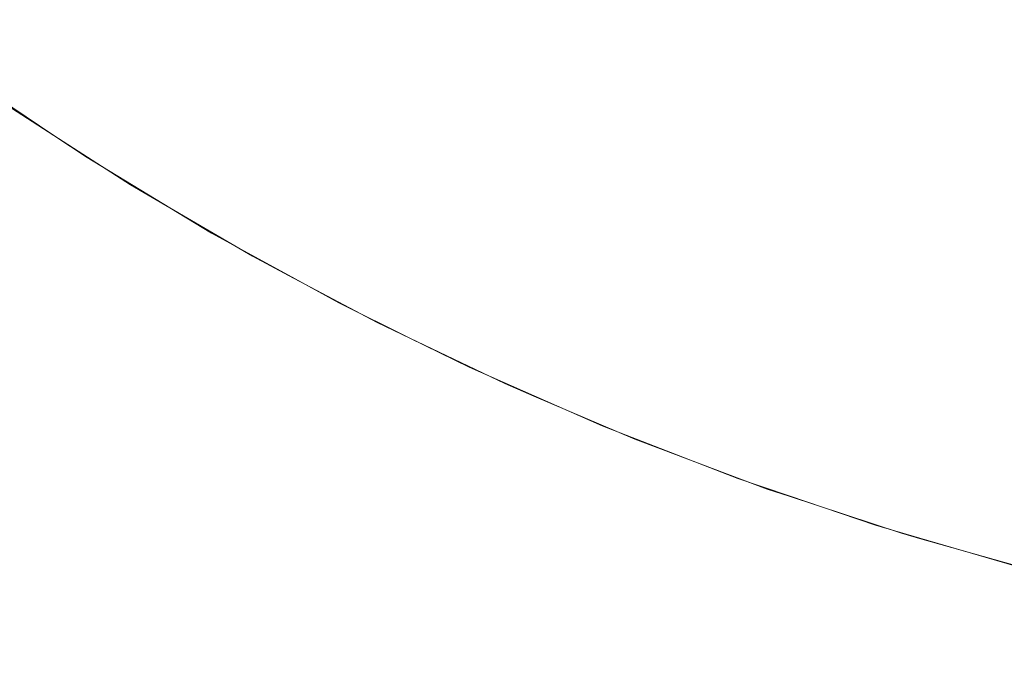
# Model space of a CAD drawing. Header units: centimetres. Extents: x -25.9 to 27.4, y -28.2 to -26.4.
# Tile 68 of 199: x -7.9401 to -7.881, y -27.86 to -27.8204. Entities that reach past the tile are written whole.
import ezdxf

# ---------------------------------------------------------------- set-up
doc = ezdxf.new("R2010")
doc.units = ezdxf.units.CM
doc.header["$LTSCALE"] = 2.54
doc.layers.add('Lucido design-1', color=7, linetype='Continuous')

# ---------------------------------------------------------------- blocks, each defined once
blk = doc.blocks.new('Gruppo-4-1')
at = {"color": 7, "linetype": 'Continuous', "lineweight": 9}
blk.add_3dface([(-25.828561, -26.46, 540.520033), (-25.828561, -28.06, 540.520033), (27.271439, -28.06, 540.520033), (27.271439, -26.46, 540.520033)], dxfattribs=at)
for points, invisible_edges in [([(-7.921518, -27.821005, 540.07121), (-7.928452, -27.816797, 540.07121), (-7.927278, -27.814955, 540.074711), (-7.920425, -27.819113, 540.074711)], 15), ([(-7.912322, -27.820903, 540.078122), (-7.919261, -27.817096, 540.078122), (-7.918025, -27.814956, 540.081437), (-7.911181, -27.818711, 540.081437)], 15), ([(-7.93149, -27.821566, 540.060227), (-7.93844, -27.816922, 540.060227), (-7.937446, -27.815504, 540.063961), (-7.93056, -27.820105, 540.063961)], 15), ([(-7.886948, -27.820416, 540.090744), (-7.89389, -27.817716, 540.090744), (-7.892918, -27.815372, 540.093194), (-7.88608, -27.818031, 540.093194)], 15), ([(-7.90418, -27.822164, 540.081437), (-7.911181, -27.818711, 540.081437), (-7.909977, -27.816398, 540.084649), (-7.903078, -27.819801, 540.084649)], 15), ([(-7.932337, -27.822894, 540.056428), (-7.939343, -27.818213, 540.056428), (-7.93844, -27.816922, 540.060227), (-7.93149, -27.821566, 540.060227)], 15), ([(-7.922536, -27.822769, 540.067624), (-7.929547, -27.818515, 540.067624), (-7.928452, -27.816797, 540.07121), (-7.921518, -27.821005, 540.07121)], 15), ([(-7.913398, -27.822969, 540.074711), (-7.920425, -27.819113, 540.074711), (-7.919261, -27.817096, 540.078122), (-7.912322, -27.820903, 540.078122)], 15), ([(-7.896036, -27.822899, 540.084649), (-7.903078, -27.819801, 540.084649), (-7.901919, -27.817317, 540.087754), (-7.894988, -27.820367, 540.087754)], 15), ([(-7.887929, -27.823112, 540.087754), (-7.894988, -27.820367, 540.087754), (-7.89389, -27.817716, 540.090744), (-7.886948, -27.820416, 540.090744)], 15), ([(-7.933098, -27.824089, 540.05257), (-7.940156, -27.819373, 540.05257), (-7.939343, -27.818213, 540.056428), (-7.932337, -27.822894, 540.056428)], 15), ([(-7.923479, -27.824402, 540.063961), (-7.93056, -27.820105, 540.063961), (-7.929547, -27.818515, 540.067624), (-7.922536, -27.822769, 540.067624)], 15), ([(-7.879895, -27.82281, 540.090744), (-7.886948, -27.820416, 540.090744), (-7.88608, -27.818031, 540.093194), (-7.879132, -27.820389, 540.093194)], 15), ([(-7.914406, -27.824907, 540.07121), (-7.921518, -27.821005, 540.07121), (-7.920425, -27.819113, 540.074711), (-7.913398, -27.822969, 540.074711)], 15), ([(-7.905224, -27.824403, 540.078122), (-7.912322, -27.820903, 540.078122), (-7.911181, -27.818711, 540.081437), (-7.90418, -27.822164, 540.081437)], 15), ([(-7.933772, -27.825148, 540.048662), (-7.940876, -27.820402, 540.048662), (-7.940156, -27.819373, 540.05257), (-7.933098, -27.824089, 540.05257)], 15), ([(-7.924345, -27.825902, 540.060227), (-7.93149, -27.821566, 540.060227), (-7.93056, -27.820105, 540.063961), (-7.923479, -27.824402, 540.063961)], 15), ([(-7.897034, -27.825308, 540.081437), (-7.90418, -27.822164, 540.081437), (-7.903078, -27.819801, 540.084649), (-7.896036, -27.822899, 540.084649)], 15), ([(-7.93436, -27.826071, 540.044708), (-7.941503, -27.821298, 540.044708), (-7.940876, -27.820402, 540.048662), (-7.933772, -27.825148, 540.048662)], 15), ([(-7.906208, -27.826514, 540.074711), (-7.913398, -27.822969, 540.074711), (-7.912322, -27.820903, 540.078122), (-7.905224, -27.824403, 540.078122)], 15), ([(-7.888867, -27.825687, 540.084649), (-7.896036, -27.822899, 540.084649), (-7.894988, -27.820367, 540.087754), (-7.887929, -27.823112, 540.087754)], 15), ([(-7.880758, -27.825546, 540.087754), (-7.887929, -27.823112, 540.087754), (-7.886948, -27.820416, 540.090744), (-7.879895, -27.82281, 540.090744)], 15), ([(-7.93486, -27.826855, 540.040717), (-7.942036, -27.822059, 540.040717), (-7.941503, -27.821298, 540.044708), (-7.93436, -27.826071, 540.044708)], 15), ([(-7.915347, -27.826713, 540.067624), (-7.922536, -27.822769, 540.067624), (-7.921518, -27.821005, 540.07121), (-7.914406, -27.824907, 540.07121)], 15), ([(-7.93527, -27.8275, 540.036694), (-7.942475, -27.822686, 540.036694), (-7.942036, -27.822059, 540.040717), (-7.93486, -27.826855, 540.040717)], 15), ([(-7.925132, -27.827266, 540.056428), (-7.932337, -27.822894, 540.056428), (-7.93149, -27.821566, 540.060227), (-7.924345, -27.825902, 540.060227)], 15), ([(-7.935592, -27.828005, 540.032647), (-7.942819, -27.823176, 540.032647), (-7.942475, -27.822686, 540.036694), (-7.93527, -27.8275, 540.036694)], 15), ([(-7.89798, -27.82759, 540.078122), (-7.905224, -27.824403, 540.078122), (-7.90418, -27.822164, 540.081437), (-7.897034, -27.825308, 540.081437)], 15), ([(-7.935825, -27.828369, 540.028583), (-7.943067, -27.82353, 540.028583), (-7.942819, -27.823176, 540.032647), (-7.935592, -27.828005, 540.032647)], 15), ([(-7.925841, -27.828493, 540.05257), (-7.933098, -27.824089, 540.05257), (-7.932337, -27.822894, 540.056428), (-7.925132, -27.827266, 540.056428)], 15), ([(-7.916218, -27.828386, 540.063961), (-7.923479, -27.824402, 540.063961), (-7.922536, -27.822769, 540.067624), (-7.915347, -27.826713, 540.067624)], 15), ([(-7.907132, -27.828494, 540.07121), (-7.914406, -27.824907, 540.07121), (-7.913398, -27.822969, 540.074711), (-7.906208, -27.826514, 540.074711)], 15), ([(-7.889758, -27.828137, 540.081437), (-7.897034, -27.825308, 540.081437), (-7.896036, -27.822899, 540.084649), (-7.888867, -27.825687, 540.084649)], 15), ([(-7.881582, -27.82816, 540.084649), (-7.888867, -27.825687, 540.084649), (-7.887929, -27.823112, 540.087754), (-7.880758, -27.825546, 540.087754)], 15), ([(-7.938012, -27.827348, 540.020033), (-7.943277, -27.82383, 540.020033), (-7.943276, -27.823829, 540.020578), (-7.936021, -27.828677, 540.020578)], 14), ([(-7.943277, -27.82383, 540.020033), (-7.938012, -27.827348, 540.020033), (-7.940556, -27.825702, 539.820033)], 10), ([(-7.936021, -27.828677, 540.020578), (-7.943276, -27.823829, 540.020578), (-7.943219, -27.823748, 540.024508), (-7.935968, -27.828594, 540.024508)], 15), ([(-7.935968, -27.828594, 540.024508), (-7.943219, -27.823748, 540.024508), (-7.943067, -27.82353, 540.028583), (-7.935825, -27.828369, 540.028583)], 15), ([(-7.926469, -27.82958, 540.048662), (-7.933772, -27.825148, 540.048662), (-7.933098, -27.824089, 540.05257), (-7.925841, -27.828493, 540.05257)], 15), ([(-7.917017, -27.829922, 540.060227), (-7.924345, -27.825902, 540.060227), (-7.923479, -27.824402, 540.063961), (-7.916218, -27.828386, 540.063961)], 15), ([(-7.898871, -27.829743, 540.074711), (-7.906208, -27.826514, 540.074711), (-7.905224, -27.824403, 540.078122), (-7.89798, -27.82759, 540.078122)], 15), ([(-7.907992, -27.83034, 540.067624), (-7.915347, -27.826713, 540.067624), (-7.914406, -27.824907, 540.07121), (-7.907132, -27.828494, 540.07121)], 15), ([(-7.927015, -27.830527, 540.044708), (-7.93436, -27.826071, 540.044708), (-7.933772, -27.825148, 540.048662), (-7.926469, -27.82958, 540.048662)], 15), ([(-7.890603, -27.830459, 540.078122), (-7.89798, -27.82759, 540.078122), (-7.897034, -27.825308, 540.081437), (-7.889758, -27.828137, 540.081437)], 15), ([(-7.874197, -27.830312, 540.084649), (-7.881582, -27.82816, 540.084649), (-7.880758, -27.825546, 540.087754), (-7.873487, -27.827665, 540.087754)], 15), ([(-7.933933, -27.831135, 539.806114), (-7.941102, -27.826508, 539.806114), (-7.940834, -27.826113, 539.810088), (-7.933683, -27.830728, 539.810088)], 15), ([(-7.933683, -27.830728, 539.810088), (-7.940834, -27.826113, 539.810088), (-7.940656, -27.825849, 539.814073), (-7.933516, -27.830457, 539.814073)], 15), ([(-7.933516, -27.830457, 539.814073), (-7.940656, -27.825849, 539.814073), (-7.940567, -27.825718, 539.818061), (-7.933433, -27.830322, 539.818061)], 15), ([(-7.940567, -27.825718, 539.818061), (-7.940556, -27.825702, 539.820033), (-7.938011, -27.827345, 539.820033)], 9), ([(-7.938011, -27.827345, 539.820033), (-7.933423, -27.830306, 539.820033), (-7.933433, -27.830322, 539.818061), (-7.940567, -27.825718, 539.818061)], 14), ([(-7.938012, -27.827348, 540.020033), (-7.938011, -27.827345, 539.820033), (-7.940556, -27.825702, 539.820033)], 9), ([(-7.92748, -27.831332, 540.040717), (-7.93486, -27.826855, 540.040717), (-7.93436, -27.826071, 540.044708), (-7.927015, -27.830527, 540.044708)], 15), ([(-7.917745, -27.831319, 540.056428), (-7.925132, -27.827266, 540.056428), (-7.924345, -27.825902, 540.060227), (-7.917017, -27.829922, 540.060227)], 15), ([(-7.882366, -27.830647, 540.081437), (-7.889758, -27.828137, 540.081437), (-7.888867, -27.825687, 540.084649), (-7.881582, -27.82816, 540.084649)], 15), ([(-7.934267, -27.831677, 539.802157), (-7.941458, -27.827037, 539.802157), (-7.941102, -27.826508, 539.806114), (-7.933933, -27.831135, 539.806114)], 15), ([(-7.908789, -27.832049, 540.063961), (-7.916218, -27.828386, 540.063961), (-7.915347, -27.826713, 540.067624), (-7.907992, -27.83034, 540.067624)], 15), ([(-7.899707, -27.831761, 540.07121), (-7.907132, -27.828494, 540.07121), (-7.906208, -27.826514, 540.074711), (-7.898871, -27.829743, 540.074711)], 15), ([(-7.934685, -27.832356, 539.798223), (-7.941904, -27.827696, 539.798223), (-7.941458, -27.827037, 539.802157), (-7.934267, -27.831677, 539.802157)], 15), ([(-7.938011, -27.827345, 539.820033), (-7.938012, -27.827348, 540.020033), (-7.936021, -27.828678, 540.020033)], 9), ([(-7.936021, -27.828677, 540.020578), (-7.936021, -27.828678, 540.020033), (-7.938012, -27.827348, 540.020033)], 9), ([(-7.933423, -27.830306, 539.820033), (-7.938011, -27.827345, 539.820033), (-7.936021, -27.828678, 540.020033)], 10), ([(-7.927863, -27.831995, 540.036694), (-7.93527, -27.8275, 540.036694), (-7.93486, -27.826855, 540.040717), (-7.92748, -27.831332, 540.040717)], 15), ([(-7.918399, -27.832576, 540.05257), (-7.925841, -27.828493, 540.05257), (-7.925132, -27.827266, 540.056428), (-7.917745, -27.831319, 540.056428)], 15), ([(-7.935186, -27.833169, 539.79432), (-7.942439, -27.828488, 539.79432), (-7.941904, -27.827696, 539.798223), (-7.934685, -27.832356, 539.798223)], 15), ([(-7.928378, -27.832888, 540.028583), (-7.935825, -27.828369, 540.028583), (-7.935592, -27.828005, 540.032647), (-7.928162, -27.832513, 540.032647)], 15), ([(-7.928162, -27.832513, 540.032647), (-7.935592, -27.828005, 540.032647), (-7.93527, -27.8275, 540.036694), (-7.927863, -27.831995, 540.036694)], 15), ([(-7.8914, -27.832648, 540.074711), (-7.898871, -27.829743, 540.074711), (-7.89798, -27.82759, 540.078122), (-7.890603, -27.830459, 540.078122)], 15), ([(-7.935769, -27.834116, 539.790453), (-7.943062, -27.82941, 539.790453), (-7.942439, -27.828488, 539.79432), (-7.935186, -27.833169, 539.79432)], 15), ([(-7.928561, -27.833204, 540.020578), (-7.936021, -27.828677, 540.020578), (-7.935968, -27.828594, 540.024508), (-7.928511, -27.833118, 540.024508)], 15), ([(-7.928511, -27.833118, 540.024508), (-7.935968, -27.828594, 540.024508), (-7.935825, -27.828369, 540.028583), (-7.928378, -27.832888, 540.028583)], 15), ([(-7.918979, -27.83369, 540.048662), (-7.926469, -27.82958, 540.048662), (-7.925841, -27.828493, 540.05257), (-7.918399, -27.832576, 540.05257)], 15), ([(-7.909521, -27.833619, 540.060227), (-7.917017, -27.829922, 540.060227), (-7.916218, -27.828386, 540.063961), (-7.908789, -27.832049, 540.063961)], 15), ([(-7.900487, -27.833643, 540.067624), (-7.907992, -27.83034, 540.067624), (-7.907132, -27.828494, 540.07121), (-7.899707, -27.831761, 540.07121)], 15), ([(-7.883109, -27.833003, 540.078122), (-7.890603, -27.830459, 540.078122), (-7.889758, -27.828137, 540.081437), (-7.882366, -27.830647, 540.081437)], 15), ([(-7.874871, -27.832831, 540.081437), (-7.882366, -27.830647, 540.081437), (-7.881582, -27.82816, 540.084649), (-7.874197, -27.830312, 540.084649)], 15), ([(-7.931061, -27.831688, 540.020033), (-7.936021, -27.828678, 540.020033), (-7.936021, -27.828677, 540.020578), (-7.928561, -27.833204, 540.020578)], 14), ([(-7.936021, -27.828678, 540.020033), (-7.931061, -27.831688, 540.020033), (-7.933423, -27.830306, 539.820033)], 10), ([(-7.936434, -27.835197, 539.78663), (-7.943773, -27.830461, 539.78663), (-7.943062, -27.82941, 539.790453), (-7.935769, -27.834116, 539.790453)], 15), ([(-7.919483, -27.83466, 540.044708), (-7.927015, -27.830527, 540.044708), (-7.926469, -27.82958, 540.048662), (-7.918979, -27.83369, 540.048662)], 15), ([(-7.892147, -27.834701, 540.07121), (-7.899707, -27.831761, 540.07121), (-7.898871, -27.829743, 540.074711), (-7.8914, -27.832648, 540.074711)], 15), ([(-7.926187, -27.834758, 539.814073), (-7.933516, -27.830457, 539.814073), (-7.933433, -27.830322, 539.818061), (-7.92611, -27.83462, 539.818061)], 15), ([(-7.933433, -27.830322, 539.818061), (-7.933423, -27.830306, 539.820033), (-7.931063, -27.83169, 539.820033)], 9), ([(-7.931063, -27.83169, 539.820033), (-7.9261, -27.834603, 539.820033), (-7.92611, -27.83462, 539.818061), (-7.933433, -27.830322, 539.818061)], 14), ([(-7.931061, -27.831688, 540.020033), (-7.931063, -27.83169, 539.820033), (-7.933423, -27.830306, 539.820033)], 9), ([(-7.910187, -27.835046, 540.056428), (-7.917745, -27.831319, 540.056428), (-7.917017, -27.829922, 540.060227), (-7.909521, -27.833619, 540.060227)], 15), ([(-7.901208, -27.835385, 540.063961), (-7.908789, -27.832049, 540.063961), (-7.907992, -27.83034, 540.067624), (-7.900487, -27.833643, 540.067624)], 15), ([(-7.937181, -27.836409, 539.782857), (-7.94457, -27.83164, 539.782857), (-7.943773, -27.830461, 539.78663), (-7.936434, -27.835197, 539.78663)], 15), ([(-7.926575, -27.835453, 539.806114), (-7.933933, -27.831135, 539.806114), (-7.933683, -27.830728, 539.810088), (-7.926342, -27.835036, 539.810088)], 15), ([(-7.926342, -27.835036, 539.810088), (-7.933683, -27.830728, 539.810088), (-7.933516, -27.830457, 539.814073), (-7.926187, -27.834758, 539.814073)], 15), ([(-7.919913, -27.835484, 540.040717), (-7.92748, -27.831332, 540.040717), (-7.927015, -27.830527, 540.044708), (-7.919483, -27.83466, 540.044708)], 15), ([(-7.883809, -27.835225, 540.074711), (-7.8914, -27.832648, 540.074711), (-7.890603, -27.830459, 540.078122), (-7.883109, -27.833003, 540.078122)], 15), ([(-7.875511, -27.835218, 540.078122), (-7.883109, -27.833003, 540.078122), (-7.882366, -27.830647, 540.081437), (-7.874871, -27.832831, 540.081437)], 15), ([(-7.926886, -27.836009, 539.802157), (-7.934267, -27.831677, 539.802157), (-7.933933, -27.831135, 539.806114), (-7.926575, -27.835453, 539.806114)], 15), ([(-7.920266, -27.836162, 540.036694), (-7.927863, -27.831995, 540.036694), (-7.92748, -27.831332, 540.040717), (-7.919913, -27.835484, 540.040717)], 15), ([(-7.910785, -27.83633, 540.05257), (-7.918399, -27.832576, 540.05257), (-7.917745, -27.831319, 540.056428), (-7.910187, -27.835046, 540.056428)], 15), ([(-7.938007, -27.837751, 539.77914), (-7.945453, -27.832946, 539.77914), (-7.94457, -27.83164, 539.782857), (-7.937181, -27.836409, 539.782857)], 15), ([(-7.927274, -27.836704, 539.798223), (-7.934685, -27.832356, 539.798223), (-7.934267, -27.831677, 539.802157), (-7.926886, -27.836009, 539.802157)], 15), ([(-7.931063, -27.83169, 539.820033), (-7.931061, -27.831688, 540.020033), (-7.928561, -27.833205, 540.020033)], 9), ([(-7.928561, -27.833205, 540.020033), (-7.9261, -27.834603, 539.820033), (-7.931063, -27.83169, 539.820033)], 9), ([(-7.928561, -27.833204, 540.020578), (-7.928561, -27.833205, 540.020033), (-7.931061, -27.831688, 540.020033)], 9), ([(-7.920542, -27.836694, 540.032647), (-7.928162, -27.832513, 540.032647), (-7.927863, -27.831995, 540.036694), (-7.920266, -27.836162, 540.036694)], 15), ([(-7.901871, -27.836985, 540.060227), (-7.909521, -27.833619, 540.060227), (-7.908789, -27.832049, 540.063961), (-7.901208, -27.835385, 540.063961)], 15), ([(-7.892844, -27.836615, 540.067624), (-7.900487, -27.833643, 540.067624), (-7.899707, -27.831761, 540.07121), (-7.892147, -27.834701, 540.07121)], 15), ([(-7.92774, -27.837538, 539.79432), (-7.935186, -27.833169, 539.79432), (-7.934685, -27.832356, 539.798223), (-7.927274, -27.836704, 539.798223)], 15), ([(-7.920742, -27.837077, 540.028583), (-7.928378, -27.832888, 540.028583), (-7.928162, -27.832513, 540.032647), (-7.920542, -27.836694, 540.032647)], 15), ([(-7.911316, -27.837468, 540.048662), (-7.918979, -27.83369, 540.048662), (-7.918399, -27.832576, 540.05257), (-7.910785, -27.83633, 540.05257)], 15), ([(-7.884466, -27.837308, 540.07121), (-7.892147, -27.834701, 540.07121), (-7.8914, -27.832648, 540.074711), (-7.883809, -27.835225, 540.074711)], 15), ([(-7.938913, -27.839222, 539.775485), (-7.94642, -27.834377, 539.775485), (-7.945453, -27.832946, 539.77914), (-7.938007, -27.837751, 539.77914)], 15), ([(-7.928283, -27.83851, 539.790453), (-7.935769, -27.834116, 539.790453), (-7.935186, -27.833169, 539.79432), (-7.92774, -27.837538, 539.79432)], 15), ([(-7.92091, -27.837401, 540.020578), (-7.928561, -27.833204, 540.020578), (-7.928511, -27.833118, 540.024508), (-7.920865, -27.837313, 540.024508)], 15), ([(-7.923933, -27.835744, 540.020033), (-7.928561, -27.833205, 540.020033), (-7.928561, -27.833204, 540.020578), (-7.92091, -27.837401, 540.020578)], 14), ([(-7.9261, -27.834603, 539.820033), (-7.928561, -27.833205, 540.020033), (-7.923933, -27.835744, 540.020033)], 9), ([(-7.920865, -27.837313, 540.024508), (-7.928511, -27.833118, 540.024508), (-7.928378, -27.832888, 540.028583), (-7.920742, -27.837077, 540.028583)], 15), ([(-7.876114, -27.837468, 540.074711), (-7.883809, -27.835225, 540.074711), (-7.883109, -27.833003, 540.078122), (-7.875511, -27.835218, 540.078122)], 15), ([(-7.911778, -27.838459, 540.044708), (-7.919483, -27.83466, 540.044708), (-7.918979, -27.83369, 540.048662), (-7.911316, -27.837468, 540.048662)], 15), ([(-7.902474, -27.83844, 540.056428), (-7.910187, -27.835046, 540.056428), (-7.909521, -27.833619, 540.060227), (-7.901871, -27.836985, 540.060227)], 15), ([(-7.893489, -27.838387, 540.063961), (-7.901208, -27.835385, 540.063961), (-7.900487, -27.833643, 540.067624), (-7.892844, -27.836615, 540.067624)], 15), ([(-7.939896, -27.840819, 539.771899), (-7.94747, -27.835931, 539.771899), (-7.94642, -27.834377, 539.775485), (-7.938913, -27.839222, 539.775485)], 15), ([(-7.928902, -27.839617, 539.78663), (-7.936434, -27.835197, 539.78663), (-7.935769, -27.834116, 539.790453), (-7.928283, -27.83851, 539.790453)], 15), ([(-7.91904, -27.839454, 539.806114), (-7.926575, -27.835453, 539.806114), (-7.926342, -27.835036, 539.810088), (-7.918825, -27.839028, 539.810088)], 15), ([(-7.918825, -27.839028, 539.810088), (-7.926342, -27.835036, 539.810088), (-7.926187, -27.834758, 539.814073), (-7.918682, -27.838744, 539.814073)], 15), ([(-7.918682, -27.838744, 539.814073), (-7.926187, -27.834758, 539.814073), (-7.92611, -27.83462, 539.818061), (-7.918611, -27.838603, 539.818061)], 15), ([(-7.92611, -27.83462, 539.818061), (-7.9261, -27.834603, 539.820033), (-7.923938, -27.835752, 539.820033)], 9), ([(-7.923938, -27.835752, 539.820033), (-7.918602, -27.838585, 539.820033), (-7.918611, -27.838603, 539.818061), (-7.92611, -27.83462, 539.818061)], 14), ([(-7.923933, -27.835744, 540.020033), (-7.923938, -27.835752, 539.820033), (-7.9261, -27.834603, 539.820033)], 9), ([(-7.912171, -27.839302, 540.040717), (-7.919913, -27.835484, 540.040717), (-7.919483, -27.83466, 540.044708), (-7.911778, -27.838459, 540.044708)], 15), ([(-7.903016, -27.839749, 540.05257), (-7.910785, -27.83633, 540.05257), (-7.910187, -27.835046, 540.056428), (-7.902474, -27.83844, 540.056428)], 15), ([(-7.885079, -27.839251, 540.067624), (-7.892844, -27.836615, 540.067624), (-7.892147, -27.834701, 540.07121), (-7.884466, -27.837308, 540.07121)], 15), ([(-7.929596, -27.84086, 539.782857), (-7.937181, -27.836409, 539.782857), (-7.936434, -27.835197, 539.78663), (-7.928902, -27.839617, 539.78663)], 15), ([(-7.919327, -27.840024, 539.802157), (-7.926886, -27.836009, 539.802157), (-7.926575, -27.835453, 539.806114), (-7.91904, -27.839454, 539.806114)], 15), ([(-7.912494, -27.839995, 540.036694), (-7.920266, -27.836162, 540.036694), (-7.919913, -27.835484, 540.040717), (-7.912171, -27.839302, 540.040717)], 15), ([(-7.894081, -27.840014, 540.060227), (-7.901871, -27.836985, 540.060227), (-7.901208, -27.835385, 540.063961), (-7.893489, -27.838387, 540.063961)], 15), ([(-7.876679, -27.839578, 540.07121), (-7.884466, -27.837308, 540.07121), (-7.883809, -27.835225, 540.074711), (-7.876114, -27.837468, 540.074711)], 15), ([(-7.940956, -27.842541, 539.768389), (-7.948602, -27.837606, 539.768389), (-7.94747, -27.835931, 539.771899), (-7.939896, -27.840819, 539.771899)], 15), ([(-7.919686, -27.840735, 539.798223), (-7.927274, -27.836704, 539.798223), (-7.926886, -27.836009, 539.802157), (-7.919327, -27.840024, 539.802157)], 15), ([(-7.923938, -27.835752, 539.820033), (-7.923933, -27.835744, 540.020033), (-7.920911, -27.837402, 540.020033)], 9), ([(-7.920911, -27.837402, 540.020033), (-7.918602, -27.838585, 539.820033), (-7.923938, -27.835752, 539.820033)], 9), ([(-7.92091, -27.837401, 540.020578), (-7.920911, -27.837402, 540.020033), (-7.923933, -27.835744, 540.020033)], 9), ([(-7.912748, -27.840538, 540.032647), (-7.920542, -27.836694, 540.032647), (-7.920266, -27.836162, 540.036694), (-7.912494, -27.839995, 540.036694)], 15), ([(-7.930365, -27.842236, 539.77914), (-7.938007, -27.837751, 539.77914), (-7.937181, -27.836409, 539.782857), (-7.929596, -27.84086, 539.782857)], 15), ([(-7.920116, -27.841588, 539.79432), (-7.92774, -27.837538, 539.79432), (-7.927274, -27.836704, 539.798223), (-7.919686, -27.840735, 539.798223)], 15), ([(-7.91293, -27.84093, 540.028583), (-7.920742, -27.837077, 540.028583), (-7.920542, -27.836694, 540.032647), (-7.912748, -27.840538, 540.032647)], 15), ([(-7.903496, -27.840909, 540.048662), (-7.911316, -27.837468, 540.048662), (-7.910785, -27.83633, 540.05257), (-7.903016, -27.839749, 540.05257)], 15), ([(-7.885646, -27.841049, 540.063961), (-7.893489, -27.838387, 540.063961), (-7.892844, -27.836615, 540.067624), (-7.885079, -27.839251, 540.067624)], 15), ([(-7.916639, -27.839509, 540.020033), (-7.920911, -27.837402, 540.020033), (-7.92091, -27.837401, 540.020578), (-7.913084, -27.84126, 540.020578)], 14), ([(-7.918602, -27.838585, 539.820033), (-7.920911, -27.837402, 540.020033), (-7.916639, -27.839509, 540.020033)], 9), ([(-7.913084, -27.84126, 540.020578), (-7.92091, -27.837401, 540.020578), (-7.920865, -27.837313, 540.024508), (-7.913043, -27.841171, 540.024508)], 15), ([(-7.913043, -27.841171, 540.024508), (-7.920865, -27.837313, 540.024508), (-7.920742, -27.837077, 540.028583), (-7.91293, -27.84093, 540.028583)], 15), ([(-7.89462, -27.841494, 540.056428), (-7.902474, -27.83844, 540.056428), (-7.901871, -27.836985, 540.060227), (-7.894081, -27.840014, 540.060227)], 15), ([(-7.877206, -27.841545, 540.067624), (-7.885079, -27.839251, 540.067624), (-7.884466, -27.837308, 540.07121), (-7.876679, -27.839578, 540.07121)], 15), ([(-7.931207, -27.843744, 539.775485), (-7.938913, -27.839222, 539.775485), (-7.938007, -27.837751, 539.77914), (-7.930365, -27.842236, 539.77914)], 15), ([(-7.920617, -27.842581, 539.790453), (-7.928283, -27.83851, 539.790453), (-7.92774, -27.837538, 539.79432), (-7.920116, -27.841588, 539.79432)], 15), ([(-7.903915, -27.841919, 540.044708), (-7.911778, -27.838459, 540.044708), (-7.911316, -27.837468, 540.048662), (-7.903496, -27.840909, 540.048662)], 15), ([(-7.921188, -27.843714, 539.78663), (-7.928902, -27.839617, 539.78663), (-7.928283, -27.83851, 539.790453), (-7.920617, -27.842581, 539.790453)], 15), ([(-7.911015, -27.842408, 539.814073), (-7.918682, -27.838744, 539.814073), (-7.918611, -27.838603, 539.818061), (-7.91095, -27.842263, 539.818061)], 15), ([(-7.918611, -27.838603, 539.818061), (-7.918602, -27.838585, 539.820033), (-7.916645, -27.839521, 539.820033)], 9), ([(-7.916645, -27.839521, 539.820033), (-7.910942, -27.842246, 539.820033), (-7.91095, -27.842263, 539.818061), (-7.918611, -27.838603, 539.818061)], 14), ([(-7.916639, -27.839509, 540.020033), (-7.916645, -27.839521, 539.820033), (-7.918602, -27.838585, 539.820033)], 9), ([(-7.904271, -27.842778, 540.040717), (-7.912171, -27.839302, 540.040717), (-7.911778, -27.838459, 540.044708), (-7.903915, -27.841919, 540.044708)], 15), ([(-7.895104, -27.842825, 540.05257), (-7.903016, -27.839749, 540.05257), (-7.902474, -27.83844, 540.056428), (-7.89462, -27.841494, 540.056428)], 15), ([(-7.886167, -27.842701, 540.060227), (-7.894081, -27.840014, 540.060227), (-7.893489, -27.838387, 540.063961), (-7.885646, -27.841049, 540.063961)], 15), ([(-7.932122, -27.845382, 539.771899), (-7.939896, -27.840819, 539.771899), (-7.938913, -27.839222, 539.775485), (-7.931207, -27.843744, 539.775485)], 15), ([(-7.911343, -27.843133, 539.806114), (-7.91904, -27.839454, 539.806114), (-7.918825, -27.839028, 539.810088), (-7.911146, -27.842697, 539.810088)], 15), ([(-7.911146, -27.842697, 539.810088), (-7.918825, -27.839028, 539.810088), (-7.918682, -27.838744, 539.814073), (-7.911015, -27.842408, 539.814073)], 15), ([(-7.921829, -27.844985, 539.782857), (-7.929596, -27.84086, 539.782857), (-7.928902, -27.839617, 539.78663), (-7.921188, -27.843714, 539.78663)], 15), ([(-7.911605, -27.843714, 539.802157), (-7.919327, -27.840024, 539.802157), (-7.91904, -27.839454, 539.806114), (-7.911343, -27.843133, 539.806114)], 15), ([(-7.916645, -27.839521, 539.820033), (-7.916639, -27.839509, 540.020033), (-7.913085, -27.841262, 540.020033)], 9), ([(-7.913085, -27.841262, 540.020033), (-7.910942, -27.842246, 539.820033), (-7.916645, -27.839521, 539.820033)], 9), ([(-7.913084, -27.84126, 540.020578), (-7.913085, -27.841262, 540.020033), (-7.916639, -27.839509, 540.020033)], 9), ([(-7.904563, -27.843485, 540.036694), (-7.912494, -27.839995, 540.036694), (-7.912171, -27.839302, 540.040717), (-7.904271, -27.842778, 540.040717)], 15), ([(-7.895534, -27.844005, 540.048662), (-7.903496, -27.840909, 540.048662), (-7.903016, -27.839749, 540.05257), (-7.895104, -27.842825, 540.05257)], 15), ([(-7.877694, -27.843367, 540.063961), (-7.885646, -27.841049, 540.063961), (-7.885079, -27.839251, 540.067624), (-7.877206, -27.841545, 540.067624)], 15), ([(-7.911933, -27.844439, 539.798223), (-7.919686, -27.840735, 539.798223), (-7.919327, -27.840024, 539.802157), (-7.911605, -27.843714, 539.802157)], 15), ([(-7.904792, -27.844038, 540.032647), (-7.912748, -27.840538, 540.032647), (-7.912494, -27.839995, 540.036694), (-7.904563, -27.843485, 540.036694)], 15), ([(-7.88664, -27.844203, 540.056428), (-7.89462, -27.841494, 540.056428), (-7.894081, -27.840014, 540.060227), (-7.886167, -27.842701, 540.060227)], 15), ([(-7.933108, -27.847146, 539.768389), (-7.940956, -27.842541, 539.768389), (-7.939896, -27.840819, 539.771899), (-7.932122, -27.845382, 539.771899)], 15), ([(-7.922539, -27.846393, 539.77914), (-7.930365, -27.842236, 539.77914), (-7.929596, -27.84086, 539.782857), (-7.921829, -27.844985, 539.782857)], 15), ([(-7.912327, -27.84531, 539.79432), (-7.920116, -27.841588, 539.79432), (-7.919686, -27.840735, 539.798223), (-7.911933, -27.844439, 539.798223)], 15), ([(-7.90506, -27.844683, 540.024508), (-7.913043, -27.841171, 540.024508), (-7.91293, -27.84093, 540.028583), (-7.904958, -27.844438, 540.028583)], 15), ([(-7.904958, -27.844438, 540.028583), (-7.91293, -27.84093, 540.028583), (-7.912748, -27.840538, 540.032647), (-7.904792, -27.844038, 540.032647)], 15), ([(-7.895908, -27.845033, 540.044708), (-7.903915, -27.841919, 540.044708), (-7.903496, -27.840909, 540.048662), (-7.895534, -27.844005, 540.048662)], 15), ([(-7.912785, -27.846323, 539.790453), (-7.920617, -27.842581, 539.790453), (-7.920116, -27.841588, 539.79432), (-7.912327, -27.84531, 539.79432)], 15), ([(-7.90919, -27.842976, 540.020033), (-7.913085, -27.841262, 540.020033), (-7.913084, -27.84126, 540.020578)], 10), ([(-7.910942, -27.842246, 539.820033), (-7.913085, -27.841262, 540.020033), (-7.90919, -27.842976, 540.020033)], 9), ([(-7.905098, -27.844775, 540.020578), (-7.913084, -27.84126, 540.020578), (-7.913043, -27.841171, 540.024508), (-7.90506, -27.844683, 540.024508)], 15), ([(-7.913084, -27.84126, 540.020578), (-7.905098, -27.844775, 540.020578), (-7.905098, -27.844776, 540.020033), (-7.90919, -27.842976, 540.020033)], 11), ([(-7.887066, -27.845554, 540.05257), (-7.895104, -27.842825, 540.05257), (-7.89462, -27.841494, 540.056428), (-7.88664, -27.844203, 540.056428)], 15), ([(-7.878143, -27.845039, 540.060227), (-7.886167, -27.842701, 540.060227), (-7.885646, -27.841049, 540.063961), (-7.877694, -27.843367, 540.063961)], 15), ([(-7.896226, -27.845907, 540.040717), (-7.904271, -27.842778, 540.040717), (-7.903915, -27.841919, 540.044708), (-7.895908, -27.845033, 540.044708)], 15), ([(-7.934163, -27.849036, 539.76496), (-7.942091, -27.844383, 539.76496), (-7.940956, -27.842541, 539.768389), (-7.933108, -27.847146, 539.768389)], 15), ([(-7.923316, -27.847935, 539.775485), (-7.931207, -27.843744, 539.775485), (-7.930365, -27.842236, 539.77914), (-7.922539, -27.846393, 539.77914)], 15), ([(-7.913308, -27.84748, 539.78663), (-7.921188, -27.843714, 539.78663), (-7.920617, -27.842581, 539.790453), (-7.912785, -27.846323, 539.790453)], 15), ([(-7.903496, -27.846481, 539.806114), (-7.911343, -27.843133, 539.806114), (-7.911146, -27.842697, 539.810088), (-7.903318, -27.846038, 539.810088)], 15), ([(-7.903318, -27.846038, 539.810088), (-7.911146, -27.842697, 539.810088), (-7.911015, -27.842408, 539.814073), (-7.903199, -27.845743, 539.814073)], 15), ([(-7.903199, -27.845743, 539.814073), (-7.911015, -27.842408, 539.814073), (-7.91095, -27.842263, 539.818061), (-7.90314, -27.845596, 539.818061)], 15), ([(-7.91095, -27.842263, 539.818061), (-7.910942, -27.842246, 539.820033), (-7.909197, -27.84299, 539.820033)], 9), ([(-7.909197, -27.84299, 539.820033), (-7.903133, -27.845578, 539.820033), (-7.90314, -27.845596, 539.818061), (-7.91095, -27.842263, 539.818061)], 14), ([(-7.90919, -27.842976, 540.020033), (-7.909197, -27.84299, 539.820033), (-7.910942, -27.842246, 539.820033)], 9), ([(-7.896487, -27.846625, 540.036694), (-7.904563, -27.843485, 540.036694), (-7.904271, -27.842778, 540.040717), (-7.896226, -27.845907, 540.040717)], 15), ([(-7.87855, -27.846561, 540.056428), (-7.88664, -27.844203, 540.056428), (-7.886167, -27.842701, 540.060227), (-7.878143, -27.845039, 540.060227)], 15), ([(-7.903733, -27.847072, 539.802157), (-7.911605, -27.843714, 539.802157), (-7.911343, -27.843133, 539.806114), (-7.903496, -27.846481, 539.806114)], 15), ([(-7.909197, -27.84299, 539.820033), (-7.90919, -27.842976, 540.020033), (-7.905098, -27.844776, 540.020033)], 9), ([(-7.905098, -27.844776, 540.020033), (-7.903133, -27.845578, 539.820033), (-7.909197, -27.84299, 539.820033)], 9), ([(-7.887444, -27.846752, 540.048662), (-7.895534, -27.844005, 540.048662), (-7.895104, -27.842825, 540.05257), (-7.887066, -27.845554, 540.05257)], 15), ([(-7.924161, -27.84961, 539.771899), (-7.932122, -27.845382, 539.771899), (-7.931207, -27.843744, 539.775485), (-7.923316, -27.847935, 539.775485)], 15), ([(-7.913894, -27.848777, 539.782857), (-7.921829, -27.844985, 539.782857), (-7.921188, -27.843714, 539.78663), (-7.913308, -27.84748, 539.78663)], 15), ([(-7.90403, -27.847812, 539.798223), (-7.911933, -27.844439, 539.798223), (-7.911605, -27.843714, 539.802157), (-7.903733, -27.847072, 539.802157)], 15), ([(-7.896692, -27.847188, 540.032647), (-7.904792, -27.844038, 540.032647), (-7.904563, -27.843485, 540.036694), (-7.896487, -27.846625, 540.036694)], 15), ([(-7.935287, -27.851047, 539.761618), (-7.943299, -27.846345, 539.761618), (-7.942091, -27.844383, 539.76496), (-7.934163, -27.849036, 539.76496)], 15), ([(-7.904386, -27.848698, 539.79432), (-7.912327, -27.84531, 539.79432), (-7.911933, -27.844439, 539.798223), (-7.90403, -27.847812, 539.798223)], 15), ([(-7.896931, -27.847844, 540.024508), (-7.90506, -27.844683, 540.024508), (-7.904958, -27.844438, 540.028583), (-7.89684, -27.847594, 540.028583)], 15), ([(-7.89684, -27.847594, 540.028583), (-7.904958, -27.844438, 540.028583), (-7.904792, -27.844038, 540.032647), (-7.896692, -27.847188, 540.032647)], 15), ([(-7.887773, -27.847794, 540.044708), (-7.895908, -27.845033, 540.044708), (-7.895534, -27.844005, 540.048662), (-7.887444, -27.846752, 540.048662)], 15), ([(-7.878917, -27.847929, 540.05257), (-7.887066, -27.845554, 540.05257), (-7.88664, -27.844203, 540.056428), (-7.87855, -27.846561, 540.056428)], 15), ([(-7.914543, -27.850213, 539.77914), (-7.922539, -27.846393, 539.77914), (-7.921829, -27.844985, 539.782857), (-7.913894, -27.848777, 539.782857)], 15), ([(-7.896965, -27.847937, 540.020578), (-7.905098, -27.844775, 540.020578), (-7.90506, -27.844683, 540.024508), (-7.896931, -27.847844, 540.024508)], 15), ([(-7.905098, -27.844775, 540.020578), (-7.896965, -27.847937, 540.020578), (-7.896965, -27.847939, 540.020033), (-7.901599, -27.846137, 540.020033)], 11), ([(-7.901599, -27.846137, 540.020033), (-7.905098, -27.844776, 540.020033), (-7.905098, -27.844775, 540.020578)], 10), ([(-7.903133, -27.845578, 539.820033), (-7.905098, -27.844776, 540.020033), (-7.901599, -27.846137, 540.020033)], 9), ([(-7.888052, -27.848681, 540.040717), (-7.896226, -27.845907, 540.040717), (-7.895908, -27.845033, 540.044708), (-7.887773, -27.847794, 540.044708)], 15), ([(-7.925071, -27.851415, 539.768389), (-7.933108, -27.847146, 539.768389), (-7.932122, -27.845382, 539.771899), (-7.924161, -27.84961, 539.771899)], 15), ([(-7.904801, -27.84973, 539.790453), (-7.912785, -27.846323, 539.790453), (-7.912327, -27.84531, 539.79432), (-7.904386, -27.848698, 539.79432)], 15), ([(-7.895249, -27.848743, 539.814073), (-7.903199, -27.845743, 539.814073), (-7.90314, -27.845596, 539.818061), (-7.895196, -27.848594, 539.818061)], 15), ([(-7.90314, -27.845596, 539.818061), (-7.903133, -27.845578, 539.820033), (-7.901606, -27.846154, 539.820033)], 9), ([(-7.901606, -27.846154, 539.820033), (-7.895189, -27.848575, 539.820033), (-7.895196, -27.848594, 539.818061), (-7.90314, -27.845596, 539.818061)], 14), ([(-7.901599, -27.846137, 540.020033), (-7.901606, -27.846154, 539.820033), (-7.903133, -27.845578, 539.820033)], 9), ([(-7.879242, -27.849142, 540.048662), (-7.887444, -27.846752, 540.048662), (-7.887066, -27.845554, 540.05257), (-7.878917, -27.847929, 540.05257)], 15), ([(-7.905274, -27.850907, 539.78663), (-7.913308, -27.84748, 539.78663), (-7.912785, -27.846323, 539.790453), (-7.904801, -27.84973, 539.790453)], 15), ([(-7.895514, -27.849493, 539.806114), (-7.903496, -27.846481, 539.806114), (-7.903318, -27.846038, 539.810088), (-7.895355, -27.849043, 539.810088)], 15), ([(-7.895355, -27.849043, 539.810088), (-7.903318, -27.846038, 539.810088), (-7.903199, -27.845743, 539.814073), (-7.895249, -27.848743, 539.814073)], 15), ([(-7.901606, -27.846154, 539.820033), (-7.901599, -27.846137, 540.020033), (-7.896965, -27.847939, 540.020033)], 9), ([(-7.896965, -27.847939, 540.020033), (-7.895189, -27.848575, 539.820033), (-7.901606, -27.846154, 539.820033)], 9), ([(-7.888282, -27.84941, 540.036694), (-7.896487, -27.846625, 540.036694), (-7.896226, -27.845907, 540.040717), (-7.888052, -27.848681, 540.040717)], 15), ([(-7.936495, -27.853209, 539.758321), (-7.944597, -27.848455, 539.758321), (-7.943299, -27.846345, 539.761618), (-7.935287, -27.851047, 539.761618)], 15), ([(-7.915255, -27.851787, 539.775485), (-7.923316, -27.847935, 539.775485), (-7.922539, -27.846393, 539.77914), (-7.914543, -27.850213, 539.77914)], 15), ([(-7.895726, -27.850094, 539.802157), (-7.903733, -27.847072, 539.802157), (-7.903496, -27.846481, 539.806114), (-7.895514, -27.849493, 539.806114)], 15), ([(-7.888462, -27.849982, 540.032647), (-7.896692, -27.847188, 540.032647), (-7.896487, -27.846625, 540.036694), (-7.888282, -27.84941, 540.036694)], 15), ([(-7.879525, -27.850199, 540.044708), (-7.887773, -27.847794, 540.044708), (-7.887444, -27.846752, 540.048662), (-7.879242, -27.849142, 540.048662)], 15), ([(-7.926045, -27.853347, 539.76496), (-7.934163, -27.849036, 539.76496), (-7.933108, -27.847146, 539.768389), (-7.925071, -27.851415, 539.768389)], 15), ([(-7.905805, -27.852228, 539.782857), (-7.913894, -27.848777, 539.782857), (-7.913308, -27.84748, 539.78663), (-7.905274, -27.850907, 539.78663)], 15), ([(-7.895991, -27.850845, 539.798223), (-7.90403, -27.847812, 539.798223), (-7.903733, -27.847072, 539.802157), (-7.895726, -27.850094, 539.802157)], 15), ([(-7.888592, -27.850394, 540.028583), (-7.89684, -27.847594, 540.028583), (-7.896692, -27.847188, 540.032647), (-7.888462, -27.849982, 540.032647)], 15), ([(-7.916027, -27.853496, 539.771899), (-7.924161, -27.84961, 539.771899), (-7.923316, -27.847935, 539.775485), (-7.915255, -27.851787, 539.775485)], 15), ([(-7.89631, -27.851746, 539.79432), (-7.904386, -27.848698, 539.79432), (-7.90403, -27.847812, 539.798223), (-7.895991, -27.850845, 539.798223)], 15), ([(-7.888702, -27.850742, 540.020578), (-7.896965, -27.847937, 540.020578), (-7.896931, -27.847844, 540.024508), (-7.888672, -27.850648, 540.024508)], 15), ([(-7.896965, -27.847937, 540.020578), (-7.888702, -27.850742, 540.020578), (-7.888703, -27.850743, 540.020033), (-7.893877, -27.848987, 540.020033)], 11), ([(-7.893877, -27.848987, 540.020033), (-7.896965, -27.847939, 540.020033), (-7.896965, -27.847937, 540.020578)], 10), ([(-7.896965, -27.847939, 540.020033), (-7.893877, -27.848987, 540.020033), (-7.893884, -27.849006, 539.820033), (-7.895189, -27.848575, 539.820033)], 10), ([(-7.888672, -27.850648, 540.024508), (-7.896931, -27.847844, 540.024508), (-7.89684, -27.847594, 540.028583), (-7.888592, -27.850394, 540.028583)], 15), ([(-7.879766, -27.851096, 540.040717), (-7.888052, -27.848681, 540.040717), (-7.887773, -27.847794, 540.044708), (-7.879525, -27.850199, 540.044708)], 15), ([(-7.93775, -27.855457, 539.755173), (-7.945947, -27.850647, 539.755173), (-7.944597, -27.848455, 539.758321), (-7.936495, -27.853209, 539.758321)], 15), ([(-7.887178, -27.851403, 539.814073), (-7.895249, -27.848743, 539.814073), (-7.895196, -27.848594, 539.818061), (-7.887132, -27.851252, 539.818061)], 15), ([(-7.895196, -27.848594, 539.818061), (-7.895189, -27.848575, 539.820033), (-7.893884, -27.849006, 539.820033)], 9), ([(-7.893884, -27.849006, 539.820033), (-7.887126, -27.851233, 539.820033), (-7.887132, -27.851252, 539.818061), (-7.895196, -27.848594, 539.818061)], 14), ([(-7.879963, -27.851835, 540.036694), (-7.888282, -27.84941, 540.036694), (-7.888052, -27.848681, 540.040717), (-7.879766, -27.851096, 540.040717)], 15), ([(-7.927082, -27.855404, 539.761618), (-7.935287, -27.851047, 539.761618), (-7.934163, -27.849036, 539.76496), (-7.926045, -27.853347, 539.76496)], 15), ([(-7.906393, -27.853691, 539.77914), (-7.914543, -27.850213, 539.77914), (-7.913894, -27.848777, 539.782857), (-7.905805, -27.852228, 539.782857)], 15), ([(-7.89668, -27.852795, 539.790453), (-7.904801, -27.84973, 539.790453), (-7.904386, -27.848698, 539.79432), (-7.89631, -27.851746, 539.79432)], 15), ([(-7.887411, -27.852164, 539.806114), (-7.895514, -27.849493, 539.806114), (-7.895355, -27.849043, 539.810088), (-7.887271, -27.851707, 539.810088)], 15), ([(-7.887271, -27.851707, 539.810088), (-7.895355, -27.849043, 539.810088), (-7.895249, -27.848743, 539.814073), (-7.887178, -27.851403, 539.814073)], 15), ([(-7.893884, -27.849006, 539.820033), (-7.893877, -27.848987, 540.020033), (-7.888703, -27.850743, 540.020033)], 9), ([(-7.888703, -27.850743, 540.020033), (-7.887126, -27.851233, 539.820033), (-7.893884, -27.849006, 539.820033)], 9), ([(-7.91686, -27.855338, 539.768389), (-7.925071, -27.851415, 539.768389), (-7.924161, -27.84961, 539.771899), (-7.916027, -27.853496, 539.771899)], 15), ([(-7.897103, -27.853991, 539.78663), (-7.905274, -27.850907, 539.78663), (-7.904801, -27.84973, 539.790453), (-7.89668, -27.852795, 539.790453)], 15), ([(-7.887598, -27.852774, 539.802157), (-7.895726, -27.850094, 539.802157), (-7.895514, -27.849493, 539.806114), (-7.887411, -27.852164, 539.806114)], 15), ([(-7.880119, -27.852414, 540.032647), (-7.888462, -27.849982, 540.032647), (-7.888282, -27.84941, 540.036694), (-7.879963, -27.851835, 540.036694)], 15), ([(-7.907037, -27.855294, 539.775485), (-7.915255, -27.851787, 539.775485), (-7.914543, -27.850213, 539.77914), (-7.906393, -27.853691, 539.77914)], 15), ([(-7.887831, -27.853535, 539.798223), (-7.895991, -27.850845, 539.798223), (-7.895726, -27.850094, 539.802157), (-7.887598, -27.852774, 539.802157)], 15), ([(-7.880299, -27.853088, 540.024508), (-7.888672, -27.850648, 540.024508), (-7.888592, -27.850394, 540.028583), (-7.88023, -27.852831, 540.028583)], 15), ([(-7.88023, -27.852831, 540.028583), (-7.888592, -27.850394, 540.028583), (-7.888462, -27.849982, 540.032647), (-7.880119, -27.852414, 540.032647)], 15), ([(-7.939069, -27.857817, 539.752128), (-7.947365, -27.852949, 539.752128), (-7.945947, -27.850647, 539.755173), (-7.93775, -27.855457, 539.755173)], 15), ([(-7.928197, -27.857616, 539.758321), (-7.936495, -27.853209, 539.758321), (-7.935287, -27.851047, 539.761618), (-7.927082, -27.855404, 539.761618)], 15), ([(-7.897577, -27.855333, 539.782857), (-7.905805, -27.852228, 539.782857), (-7.905274, -27.850907, 539.78663), (-7.897103, -27.853991, 539.78663)], 15), ([(-7.888111, -27.854448, 539.79432), (-7.89631, -27.851746, 539.79432), (-7.895991, -27.850845, 539.798223), (-7.887831, -27.853535, 539.798223)], 15), ([(-7.886039, -27.85152, 540.020033), (-7.888703, -27.850743, 540.020033), (-7.888702, -27.850742, 540.020578)], 10), ([(-7.888703, -27.850743, 540.020033), (-7.886039, -27.85152, 540.020033), (-7.886045, -27.851539, 539.820033), (-7.887126, -27.851233, 539.820033)], 10), ([(-7.880325, -27.853184, 540.020578), (-7.888702, -27.850742, 540.020578), (-7.888672, -27.850648, 540.024508), (-7.880299, -27.853088, 540.024508)], 15), ([(-7.888702, -27.850742, 540.020578), (-7.880325, -27.853184, 540.020578), (-7.880325, -27.853185, 540.020033), (-7.886039, -27.85152, 540.020033)], 11), ([(-7.917751, -27.85731, 539.76496), (-7.926045, -27.853347, 539.76496), (-7.925071, -27.851415, 539.768389), (-7.91686, -27.855338, 539.768389)], 15), ([(-7.879082, -27.854026, 539.810088), (-7.887271, -27.851707, 539.810088), (-7.887178, -27.851403, 539.814073), (-7.879002, -27.853719, 539.814073)], 15), ([(-7.879002, -27.853719, 539.814073), (-7.887178, -27.851403, 539.814073), (-7.887132, -27.851252, 539.818061), (-7.878962, -27.853565, 539.818061)], 15), ([(-7.887132, -27.851252, 539.818061), (-7.887126, -27.851233, 539.820033), (-7.886045, -27.851539, 539.820033)], 9), ([(-7.886045, -27.851539, 539.820033), (-7.878957, -27.853547, 539.820033), (-7.878962, -27.853565, 539.818061), (-7.887132, -27.851252, 539.818061)], 14), ([(-7.886045, -27.851539, 539.820033), (-7.886039, -27.85152, 540.020033), (-7.880325, -27.853185, 540.020033)], 9), ([(-7.880325, -27.853185, 540.020033), (-7.878957, -27.853547, 539.820033), (-7.886045, -27.851539, 539.820033)], 9), ([(-7.907736, -27.857034, 539.771899), (-7.916027, -27.853496, 539.771899), (-7.915255, -27.851787, 539.775485), (-7.907037, -27.855294, 539.775485)], 15), ([(-7.898102, -27.85682, 539.77914), (-7.906393, -27.853691, 539.77914), (-7.905805, -27.852228, 539.782857), (-7.897577, -27.855333, 539.782857)], 15), ([(-7.888436, -27.855512, 539.790453), (-7.89668, -27.852795, 539.790453), (-7.89631, -27.851746, 539.79432), (-7.888111, -27.854448, 539.79432)], 15), ([(-7.879363, -27.855105, 539.802157), (-7.887598, -27.852774, 539.802157), (-7.887411, -27.852164, 539.806114), (-7.879202, -27.854489, 539.806114)], 15), ([(-7.879202, -27.854489, 539.806114), (-7.887411, -27.852164, 539.806114), (-7.887271, -27.851707, 539.810088), (-7.879082, -27.854026, 539.810088)], 15), ([(-7.888808, -27.856725, 539.78663), (-7.897103, -27.853991, 539.78663), (-7.89668, -27.852795, 539.790453), (-7.888436, -27.855512, 539.790453)], 15), ([(-7.879564, -27.855876, 539.798223), (-7.887831, -27.853535, 539.798223), (-7.887598, -27.852774, 539.802157), (-7.879363, -27.855105, 539.802157)], 15), ([(-7.940448, -27.860286, 539.749193), (-7.948847, -27.855357, 539.749193), (-7.947365, -27.852949, 539.752128), (-7.939069, -27.857817, 539.752128)], 15), ([(-7.929357, -27.859915, 539.755173), (-7.93775, -27.855457, 539.755173), (-7.936495, -27.853209, 539.758321), (-7.928197, -27.857616, 539.758321)], 15), ([(-7.9187, -27.859409, 539.761618), (-7.927082, -27.855404, 539.761618), (-7.926045, -27.853347, 539.76496), (-7.917751, -27.85731, 539.76496)], 15), ([(-7.90849, -27.85891, 539.768389), (-7.91686, -27.855338, 539.768389), (-7.916027, -27.853496, 539.771899), (-7.907736, -27.857034, 539.771899)], 15), ([(-7.898678, -27.858448, 539.775485), (-7.907037, -27.855294, 539.775485), (-7.906393, -27.853691, 539.77914), (-7.898102, -27.85682, 539.77914)], 15), ([(-7.889225, -27.858087, 539.782857), (-7.897577, -27.855333, 539.782857), (-7.897103, -27.853991, 539.78663), (-7.888808, -27.856725, 539.78663)], 15), ([(-7.879804, -27.856801, 539.79432), (-7.888111, -27.854448, 539.79432), (-7.887831, -27.853535, 539.798223), (-7.879564, -27.855876, 539.798223)], 15), ([(-7.880085, -27.857877, 539.790453), (-7.888436, -27.855512, 539.790453), (-7.888111, -27.854448, 539.79432), (-7.879804, -27.856801, 539.79432)], 15), ([(-7.930574, -27.862329, 539.752128), (-7.939069, -27.857817, 539.752128), (-7.93775, -27.855457, 539.755173), (-7.929357, -27.859915, 539.755173)], 15), ([(-7.919721, -27.861667, 539.758321), (-7.928197, -27.857616, 539.758321), (-7.927082, -27.855404, 539.761618), (-7.9187, -27.859409, 539.761618)], 15), ([(-7.909297, -27.860918, 539.76496), (-7.917751, -27.85731, 539.76496), (-7.91686, -27.855338, 539.768389), (-7.90849, -27.85891, 539.768389)], 15), ([(-7.899303, -27.860217, 539.771899), (-7.907736, -27.857034, 539.771899), (-7.907037, -27.855294, 539.775485), (-7.898678, -27.858448, 539.775485)], 15), ([(-7.889686, -27.859594, 539.77914), (-7.898102, -27.85682, 539.77914), (-7.897577, -27.855333, 539.782857), (-7.889225, -27.858087, 539.782857)], 15), ([(-7.880404, -27.859105, 539.78663), (-7.888808, -27.856725, 539.78663), (-7.888436, -27.855512, 539.790453), (-7.880085, -27.857877, 539.790453)], 15), ([(-7.890192, -27.861245, 539.775485), (-7.898678, -27.858448, 539.775485), (-7.898102, -27.85682, 539.77914), (-7.889686, -27.859594, 539.77914)], 15), ([(-7.880763, -27.860483, 539.782857), (-7.889225, -27.858087, 539.782857), (-7.888808, -27.856725, 539.78663), (-7.880404, -27.859105, 539.78663)], 15), ([(-7.910156, -27.863055, 539.761618), (-7.9187, -27.859409, 539.761618), (-7.917751, -27.85731, 539.76496), (-7.909297, -27.860918, 539.76496)], 15), ([(-7.899976, -27.862123, 539.768389), (-7.90849, -27.85891, 539.768389), (-7.907736, -27.857034, 539.771899), (-7.899303, -27.860217, 539.771899)], 15), ([(-7.931847, -27.864854, 539.749193), (-7.940448, -27.860286, 539.749193), (-7.939069, -27.857817, 539.752128), (-7.930574, -27.862329, 539.752128)], 15), ([(-7.920781, -27.864013, 539.755173), (-7.929357, -27.859915, 539.755173), (-7.928197, -27.857616, 539.758321), (-7.919721, -27.861667, 539.758321)], 15), ([(-7.88116, -27.862008, 539.77914), (-7.889686, -27.859594, 539.77914), (-7.889225, -27.858087, 539.782857), (-7.880763, -27.860483, 539.782857)], 15), ([(-7.890741, -27.863039, 539.771899), (-7.899303, -27.860217, 539.771899), (-7.898678, -27.858448, 539.775485), (-7.890192, -27.861245, 539.775485)], 15), ([(-7.900697, -27.864163, 539.76496), (-7.909297, -27.860918, 539.76496), (-7.90849, -27.85891, 539.768389), (-7.899976, -27.862123, 539.768389)], 15), ([(-7.921895, -27.866476, 539.752128), (-7.930574, -27.862329, 539.752128), (-7.929357, -27.859915, 539.755173), (-7.920781, -27.864013, 539.755173)], 15), ([(-7.911079, -27.865354, 539.758321), (-7.919721, -27.861667, 539.758321), (-7.9187, -27.859409, 539.761618), (-7.910156, -27.863055, 539.761618)], 15), ([(-7.881595, -27.86368, 539.775485), (-7.890192, -27.861245, 539.775485), (-7.889686, -27.859594, 539.77914), (-7.88116, -27.862008, 539.77914)], 15)]:
    blk.add_3dface(points, dxfattribs=dict(at, invisible_edges=invisible_edges))

msp = doc.modelspace()

# ---------------------------------------------------------------- block references
at = {"layer": 'Lucido design-1', "color": 7}
msp.add_blockref('Gruppo-4-1', (0, 0), dxfattribs=at)

doc.saveas('drawing.dxf')
